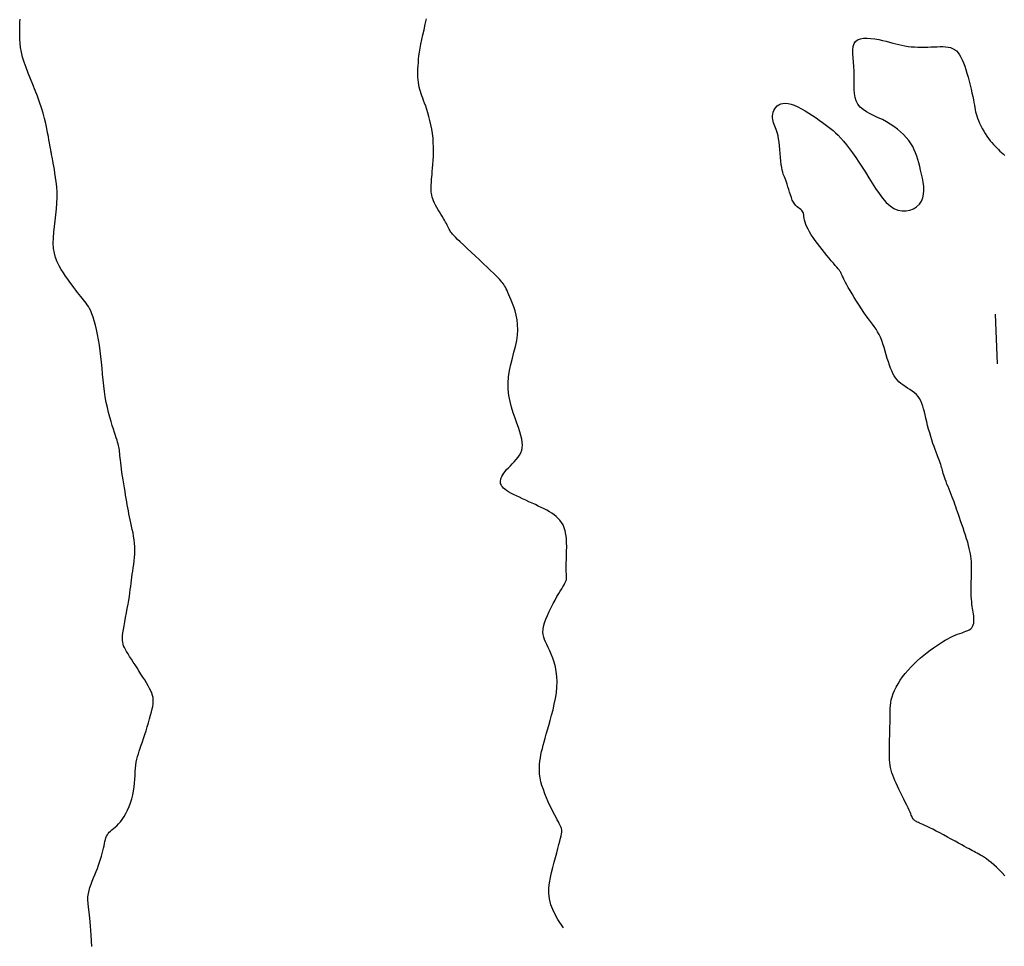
# Model space of a CAD drawing. Header units: millimetres. Extents: x 32690613 to 32693367, y 5343692 to 5344708.
# Tile 33 of 256: x 32692345 to 32692365, y 5343694 to 5343712. Entities that reach past the tile are written whole.
import ezdxf

# ---------------------------------------------------------------- set-up
doc = ezdxf.new("R2010")
doc.units = ezdxf.units.MM
doc.header["$LTSCALE"] = 20
for name, color, linetype in [('02-DGM_HL_494.00', 122, 'Continuous'), ('02-DGM_HL_494.50', 132, 'Continuous'), ('02-DGM_HL_495.00', 142, 'Continuous')]:
    doc.layers.add(name, color=color, linetype=linetype)

msp = doc.modelspace()

# ---------------------------------------------------------------- linework, layer by layer
at = {"layer": '02-DGM_HL_494.00', "elevation": 494, "flags": 128}
for points in [[(32692364.686, 5343695.056), (32692364.627, 5343695.115), (32692364.569, 5343695.172), (32692364.512, 5343695.226), (32692364.458, 5343695.276), (32692364.407, 5343695.321), (32692364.359, 5343695.359), (32692364.314, 5343695.393), (32692364.271, 5343695.422), (32692364.231, 5343695.447), (32692364.194, 5343695.469), (32692364.159, 5343695.489), (32692364.126, 5343695.507), (32692364.095, 5343695.524), (32692364.064, 5343695.541), (32692364.033, 5343695.558), (32692363.999, 5343695.577), (32692363.963, 5343695.597), (32692363.921, 5343695.62), (32692363.873, 5343695.646), (32692363.817, 5343695.677), (32692363.753, 5343695.712), (32692363.682, 5343695.751), (32692363.606, 5343695.792), (32692363.528, 5343695.834), (32692363.449, 5343695.877), (32692363.372, 5343695.918), (32692363.299, 5343695.956), (32692363.231, 5343695.991), (32692363.171, 5343696.021), (32692363.119, 5343696.046), (32692363.073, 5343696.068), (32692363.033, 5343696.086), (32692362.999, 5343696.101), (32692362.969, 5343696.115), (32692362.944, 5343696.126), (32692362.922, 5343696.137), (32692362.903, 5343696.147), (32692362.886, 5343696.157), (32692362.872, 5343696.166), (32692362.86, 5343696.176), (32692362.85, 5343696.185), (32692362.841, 5343696.193), (32692362.834, 5343696.202), (32692362.829, 5343696.211), (32692362.824, 5343696.22), (32692362.819, 5343696.23), (32692362.815, 5343696.242), (32692362.809, 5343696.257), (32692362.801, 5343696.277), (32692362.79, 5343696.302), (32692362.776, 5343696.334), (32692362.758, 5343696.373), (32692362.736, 5343696.42), (32692362.709, 5343696.474), (32692362.68, 5343696.534), (32692362.649, 5343696.598), (32692362.616, 5343696.663), (32692362.584, 5343696.73), (32692362.552, 5343696.795), (32692362.522, 5343696.859), (32692362.494, 5343696.918), (32692362.469, 5343696.974), (32692362.447, 5343697.028), (32692362.427, 5343697.08), (32692362.41, 5343697.13), (32692362.396, 5343697.18), (32692362.384, 5343697.231), (32692362.374, 5343697.282), (32692362.368, 5343697.334), (32692362.363, 5343697.389), (32692362.36, 5343697.445), (32692362.359, 5343697.502), (32692362.359, 5343697.56), (32692362.36, 5343697.62), (32692362.361, 5343697.681), (32692362.363, 5343697.743), (32692362.365, 5343697.806), (32692362.367, 5343697.87), (32692362.369, 5343697.934), (32692362.371, 5343697.998), (32692362.372, 5343698.062), (32692362.373, 5343698.125), (32692362.374, 5343698.188), (32692362.374, 5343698.249), (32692362.374, 5343698.308), (32692362.375, 5343698.366), (32692362.376, 5343698.424), (32692362.38, 5343698.482), (32692362.386, 5343698.54), (32692362.397, 5343698.598), (32692362.413, 5343698.659), (32692362.434, 5343698.721), (32692362.461, 5343698.786), (32692362.495, 5343698.852), (32692362.534, 5343698.92), (32692362.578, 5343698.989), (32692362.627, 5343699.057), (32692362.68, 5343699.125), (32692362.737, 5343699.192), (32692362.796, 5343699.258), (32692362.858, 5343699.321), (32692362.922, 5343699.381), (32692362.987, 5343699.439), (32692363.053, 5343699.494), (32692363.118, 5343699.547), (32692363.183, 5343699.596), (32692363.247, 5343699.643), (32692363.309, 5343699.686), (32692363.369, 5343699.725), (32692363.427, 5343699.762), (32692363.482, 5343699.795), (32692363.535, 5343699.826), (32692363.586, 5343699.853), (32692363.636, 5343699.877), (32692363.684, 5343699.899), (32692363.731, 5343699.918), (32692363.777, 5343699.934), (32692363.821, 5343699.948), (32692363.862, 5343699.962), (32692363.901, 5343699.975), (32692363.936, 5343699.99), (32692363.968, 5343700.006), (32692363.996, 5343700.025), (32692364.018, 5343700.047), (32692364.035, 5343700.073), (32692364.048, 5343700.103), (32692364.056, 5343700.136), (32692364.061, 5343700.172), (32692364.062, 5343700.209), (32692364.061, 5343700.247), (32692364.057, 5343700.285), (32692364.053, 5343700.323), (32692364.047, 5343700.36), (32692364.041, 5343700.398), (32692364.034, 5343700.436), (32692364.028, 5343700.477), (32692364.022, 5343700.521), (32692364.016, 5343700.568), (32692364.012, 5343700.621), (32692364.008, 5343700.68), (32692364.007, 5343700.746), (32692364.006, 5343700.817), (32692364.007, 5343700.892), (32692364.008, 5343700.969), (32692364.009, 5343701.046), (32692364.011, 5343701.122), (32692364.012, 5343701.195), (32692364.012, 5343701.262), (32692364.011, 5343701.324), (32692364.009, 5343701.381), (32692364.005, 5343701.434), (32692363.999, 5343701.485), (32692363.991, 5343701.536), (32692363.981, 5343701.588), (32692363.968, 5343701.643), (32692363.953, 5343701.702), (32692363.935, 5343701.767), (32692363.914, 5343701.836), (32692363.891, 5343701.908), (32692363.867, 5343701.982), (32692363.842, 5343702.055), (32692363.818, 5343702.128), (32692363.794, 5343702.198), (32692363.772, 5343702.264), (32692363.751, 5343702.325), (32692363.731, 5343702.381), (32692363.713, 5343702.433), (32692363.695, 5343702.483), (32692363.678, 5343702.532), (32692363.661, 5343702.579), (32692363.643, 5343702.627), (32692363.624, 5343702.677), (32692363.603, 5343702.728), (32692363.582, 5343702.781), (32692363.561, 5343702.835), (32692363.54, 5343702.888), (32692363.519, 5343702.94), (32692363.5, 5343702.99), (32692363.482, 5343703.037), (32692363.467, 5343703.08), (32692363.454, 5343703.119), (32692363.443, 5343703.154), (32692363.434, 5343703.187), (32692363.426, 5343703.217), (32692363.419, 5343703.246), (32692363.411, 5343703.275), (32692363.402, 5343703.304), (32692363.392, 5343703.335), (32692363.381, 5343703.368), (32692363.367, 5343703.404), (32692363.352, 5343703.442), (32692363.336, 5343703.484), (32692363.318, 5343703.53), (32692363.299, 5343703.58), (32692363.279, 5343703.634), (32692363.258, 5343703.694), (32692363.237, 5343703.758), (32692363.215, 5343703.826), (32692363.193, 5343703.897), (32692363.171, 5343703.971), (32692363.15, 5343704.045), (32692363.13, 5343704.119), (32692363.111, 5343704.191), (32692363.094, 5343704.262), (32692363.078, 5343704.329), (32692363.063, 5343704.393), (32692363.048, 5343704.453), (32692363.032, 5343704.509), (32692363.014, 5343704.563), (32692362.993, 5343704.612), (32692362.967, 5343704.658), (32692362.937, 5343704.7), (32692362.902, 5343704.739), (32692362.862, 5343704.775), (32692362.818, 5343704.808), (32692362.772, 5343704.84), (32692362.725, 5343704.871), (32692362.678, 5343704.901), (32692362.633, 5343704.933), (32692362.591, 5343704.965), (32692362.552, 5343704.999), (32692362.518, 5343705.036), (32692362.486, 5343705.075), (32692362.457, 5343705.118), (32692362.43, 5343705.164), (32692362.406, 5343705.215), (32692362.382, 5343705.27), (32692362.36, 5343705.331), (32692362.339, 5343705.397), (32692362.318, 5343705.467), (32692362.297, 5343705.539), (32692362.275, 5343705.613), (32692362.253, 5343705.687), (32692362.23, 5343705.759), (32692362.206, 5343705.828), (32692362.18, 5343705.893), (32692362.152, 5343705.951), (32692362.122, 5343706.006), (32692362.091, 5343706.057), (32692362.056, 5343706.107), (32692362.02, 5343706.158), (32692361.981, 5343706.21), (32692361.939, 5343706.266), (32692361.895, 5343706.327), (32692361.848, 5343706.395), (32692361.799, 5343706.467), (32692361.749, 5343706.542), (32692361.7, 5343706.619), (32692361.653, 5343706.694), (32692361.609, 5343706.767), (32692361.568, 5343706.835), (32692361.532, 5343706.896), (32692361.502, 5343706.949), (32692361.477, 5343706.995), (32692361.457, 5343707.033), (32692361.441, 5343707.066), (32692361.429, 5343707.093), (32692361.419, 5343707.116), (32692361.411, 5343707.135), (32692361.404, 5343707.152), (32692361.398, 5343707.166), (32692361.392, 5343707.18), (32692361.384, 5343707.194), (32692361.375, 5343707.209), (32692361.363, 5343707.227), (32692361.347, 5343707.248), (32692361.326, 5343707.273), (32692361.301, 5343707.304), (32692361.269, 5343707.341), (32692361.232, 5343707.384), (32692361.191, 5343707.432), (32692361.147, 5343707.484), (32692361.1, 5343707.54), (32692361.052, 5343707.598), (32692361.004, 5343707.657), (32692360.957, 5343707.718), (32692360.911, 5343707.779), (32692360.867, 5343707.839), (32692360.826, 5343707.898), (32692360.789, 5343707.956), (32692360.755, 5343708.013), (32692360.725, 5343708.067), (32692360.699, 5343708.118), (32692360.679, 5343708.166), (32692360.664, 5343708.21), (32692360.654, 5343708.251), (32692360.646, 5343708.288), (32692360.641, 5343708.322), (32692360.636, 5343708.353), (32692360.63, 5343708.381), (32692360.622, 5343708.405), (32692360.611, 5343708.427), (32692360.595, 5343708.446), (32692360.576, 5343708.464), (32692360.554, 5343708.482), (32692360.53, 5343708.5), (32692360.504, 5343708.521), (32692360.478, 5343708.546), (32692360.453, 5343708.576), (32692360.429, 5343708.613), (32692360.407, 5343708.656), (32692360.387, 5343708.706), (32692360.368, 5343708.759), (32692360.351, 5343708.814), (32692360.334, 5343708.87), (32692360.319, 5343708.924), (32692360.305, 5343708.974), (32692360.29, 5343709.018), (32692360.276, 5343709.056), (32692360.263, 5343709.089), (32692360.249, 5343709.119), (32692360.236, 5343709.148), (32692360.224, 5343709.179), (32692360.213, 5343709.215), (32692360.203, 5343709.256), (32692360.193, 5343709.307), (32692360.185, 5343709.368), (32692360.178, 5343709.437), (32692360.171, 5343709.512), (32692360.164, 5343709.591), (32692360.157, 5343709.67), (32692360.15, 5343709.748), (32692360.141, 5343709.821), (32692360.131, 5343709.887), (32692360.119, 5343709.945), (32692360.107, 5343709.995), (32692360.093, 5343710.038), (32692360.079, 5343710.076), (32692360.065, 5343710.11), (32692360.052, 5343710.142), (32692360.04, 5343710.174), (32692360.03, 5343710.206), (32692360.021, 5343710.24), (32692360.015, 5343710.275), (32692360.011, 5343710.312), (32692360.011, 5343710.349), (32692360.015, 5343710.386), (32692360.023, 5343710.422), (32692360.035, 5343710.457), (32692360.052, 5343710.49), (32692360.074, 5343710.521), (32692360.102, 5343710.548), (32692360.135, 5343710.571), (32692360.173, 5343710.589), (32692360.217, 5343710.6), (32692360.266, 5343710.604), (32692360.321, 5343710.6), (32692360.382, 5343710.587), (32692360.447, 5343710.563), (32692360.518, 5343710.532), (32692360.59, 5343710.493), (32692360.665, 5343710.45), (32692360.739, 5343710.403), (32692360.813, 5343710.355), (32692360.884, 5343710.307), (32692360.95, 5343710.261), (32692361.012, 5343710.219), (32692361.07, 5343710.178), (32692361.124, 5343710.138), (32692361.176, 5343710.098), (32692361.226, 5343710.056), (32692361.277, 5343710.01), (32692361.328, 5343709.96), (32692361.381, 5343709.903), (32692361.437, 5343709.839), (32692361.496, 5343709.767), (32692361.556, 5343709.689), (32692361.619, 5343709.605), (32692361.683, 5343709.514), (32692361.748, 5343709.419), (32692361.814, 5343709.318), (32692361.881, 5343709.214), (32692361.948, 5343709.105), (32692362.015, 5343708.996), (32692362.083, 5343708.889), (32692362.153, 5343708.786), (32692362.224, 5343708.692), (32692362.297, 5343708.608), (32692362.373, 5343708.538), (32692362.451, 5343708.485), (32692362.532, 5343708.451), (32692362.614, 5343708.435), (32692362.695, 5343708.435), (32692362.773, 5343708.451), (32692362.844, 5343708.48), (32692362.908, 5343708.521), (32692362.963, 5343708.572), (32692363.004, 5343708.632), (32692363.033, 5343708.699), (32692363.048, 5343708.772), (32692363.053, 5343708.85), (32692363.05, 5343708.931), (32692363.04, 5343709.013), (32692363.025, 5343709.096), (32692363.007, 5343709.178), (32692362.988, 5343709.257), (32692362.97, 5343709.332), (32692362.952, 5343709.405), (32692362.932, 5343709.474), (32692362.912, 5343709.54), (32692362.888, 5343709.605), (32692362.861, 5343709.668), (32692362.829, 5343709.73), (32692362.792, 5343709.791), (32692362.749, 5343709.852), (32692362.7, 5343709.912), (32692362.646, 5343709.971), (32692362.586, 5343710.028), (32692362.521, 5343710.083), (32692362.452, 5343710.136), (32692362.378, 5343710.185), (32692362.3, 5343710.231), (32692362.218, 5343710.273), (32692362.135, 5343710.312), (32692362.053, 5343710.351), (32692361.973, 5343710.39), (32692361.899, 5343710.431), (32692361.832, 5343710.476), (32692361.774, 5343710.526), (32692361.727, 5343710.584), (32692361.694, 5343710.649), (32692361.672, 5343710.721), (32692361.659, 5343710.799), (32692361.653, 5343710.883), (32692361.651, 5343710.971), (32692361.652, 5343711.061), (32692361.653, 5343711.154), (32692361.651, 5343711.248), (32692361.646, 5343711.341), (32692361.638, 5343711.433), (32692361.63, 5343711.52), (32692361.625, 5343711.603), (32692361.625, 5343711.679), (32692361.632, 5343711.747), (32692361.649, 5343711.804), (32692361.678, 5343711.849), (32692361.721, 5343711.882), (32692361.776, 5343711.902), (32692361.84, 5343711.913), (32692361.912, 5343711.914), (32692361.989, 5343711.909), (32692362.068, 5343711.898), (32692362.147, 5343711.884), (32692362.224, 5343711.867), (32692362.296, 5343711.85), (32692362.364, 5343711.832), (32692362.429, 5343711.815), (32692362.491, 5343711.798), (32692362.552, 5343711.783), (32692362.612, 5343711.769), (32692362.673, 5343711.757), (32692362.735, 5343711.748), (32692362.799, 5343711.741), (32692362.864, 5343711.736), (32692362.931, 5343711.734), (32692362.998, 5343711.733), (32692363.064, 5343711.733), (32692363.131, 5343711.735), (32692363.196, 5343711.737), (32692363.259, 5343711.74), (32692363.321, 5343711.742), (32692363.38, 5343711.743), (32692363.436, 5343711.743), (32692363.489, 5343711.74), (32692363.54, 5343711.733), (32692363.587, 5343711.722), (32692363.631, 5343711.706), (32692363.671, 5343711.684), (32692363.708, 5343711.655), (32692363.742, 5343711.62), (32692363.772, 5343711.578), (32692363.8, 5343711.531), (32692363.826, 5343711.477), (32692363.851, 5343711.417), (32692363.875, 5343711.352), (32692363.898, 5343711.282), (32692363.921, 5343711.207), (32692363.943, 5343711.128), (32692363.965, 5343711.048), (32692363.985, 5343710.967), (32692364.004, 5343710.888), (32692364.022, 5343710.812), (32692364.037, 5343710.74), (32692364.05, 5343710.674), (32692364.061, 5343710.616), (32692364.07, 5343710.564), (32692364.078, 5343710.516), (32692364.085, 5343710.472), (32692364.094, 5343710.43), (32692364.104, 5343710.389), (32692364.116, 5343710.347), (32692364.132, 5343710.302), (32692364.151, 5343710.254), (32692364.174, 5343710.204), (32692364.2, 5343710.151), (32692364.228, 5343710.098), (32692364.259, 5343710.044), (32692364.29, 5343709.992), (32692364.323, 5343709.941), (32692364.356, 5343709.894), (32692364.389, 5343709.85), (32692364.422, 5343709.81), (32692364.455, 5343709.773), (32692364.487, 5343709.738), (32692364.52, 5343709.705), (32692364.552, 5343709.673), (32692364.585, 5343709.642), (32692364.617, 5343709.612), (32692364.65, 5343709.582), (32692364.683, 5343709.552)], [(32692364.533, 5343705.356), (32692364.494, 5343706.355)]]:
    msp.add_lwpolyline(points, dxfattribs=at)
at = {"layer": '02-DGM_HL_494.50', "elevation": 494.5, "flags": 128}
msp.add_lwpolyline([(32692355.803, 5343694.006), (32692355.688, 5343694.178), (32692355.605, 5343694.331), (32692355.55, 5343694.468), (32692355.518, 5343694.592), (32692355.505, 5343694.706), (32692355.508, 5343694.813), (32692355.521, 5343694.916), (32692355.541, 5343695.018), (32692355.564, 5343695.121), (32692355.589, 5343695.224), (32692355.615, 5343695.327), (32692355.641, 5343695.426), (32692355.666, 5343695.52), (32692355.69, 5343695.607), (32692355.712, 5343695.686), (32692355.73, 5343695.755), (32692355.745, 5343695.812), (32692355.756, 5343695.86), (32692355.764, 5343695.899), (32692355.768, 5343695.931), (32692355.769, 5343695.958), (32692355.767, 5343695.982), (32692355.762, 5343696.004), (32692355.754, 5343696.027), (32692355.744, 5343696.051), (32692355.732, 5343696.078), (32692355.717, 5343696.108), (32692355.699, 5343696.142), (32692355.678, 5343696.181), (32692355.655, 5343696.225), (32692355.628, 5343696.276), (32692355.598, 5343696.333), (32692355.566, 5343696.398), (32692355.531, 5343696.47), (32692355.496, 5343696.546), (32692355.461, 5343696.625), (32692355.428, 5343696.707), (32692355.397, 5343696.789), (32692355.37, 5343696.87), (32692355.349, 5343696.949), (32692355.333, 5343697.025), (32692355.323, 5343697.097), (32692355.318, 5343697.167), (32692355.318, 5343697.235), (32692355.321, 5343697.3), (32692355.328, 5343697.365), (32692355.338, 5343697.428), (32692355.349, 5343697.491), (32692355.363, 5343697.554), (32692355.377, 5343697.619), (32692355.394, 5343697.685), (32692355.412, 5343697.754), (32692355.432, 5343697.828), (32692355.454, 5343697.906), (32692355.479, 5343697.99), (32692355.505, 5343698.081), (32692355.533, 5343698.18), (32692355.563, 5343698.285), (32692355.592, 5343698.394), (32692355.618, 5343698.507), (32692355.641, 5343698.622), (32692355.66, 5343698.736), (32692355.671, 5343698.85), (32692355.675, 5343698.96), (32692355.671, 5343699.065), (32692355.658, 5343699.166), (32692355.639, 5343699.262), (32692355.614, 5343699.352), (32692355.587, 5343699.436), (32692355.557, 5343699.514), (32692355.526, 5343699.585), (32692355.496, 5343699.65), (32692355.468, 5343699.708), (32692355.443, 5343699.761), (32692355.422, 5343699.811), (32692355.405, 5343699.859), (32692355.394, 5343699.908), (32692355.389, 5343699.959), (32692355.391, 5343700.014), (32692355.401, 5343700.075), (32692355.42, 5343700.143), (32692355.446, 5343700.217), (32692355.478, 5343700.295), (32692355.514, 5343700.374), (32692355.553, 5343700.454), (32692355.593, 5343700.532), (32692355.633, 5343700.605), (32692355.671, 5343700.673), (32692355.707, 5343700.733), (32692355.738, 5343700.786), (32692355.767, 5343700.833), (32692355.792, 5343700.873), (32692355.813, 5343700.909), (32692355.83, 5343700.941), (32692355.844, 5343700.97), (32692355.854, 5343700.996), (32692355.86, 5343701.02), (32692355.863, 5343701.044), (32692355.864, 5343701.07), (32692355.863, 5343701.098), (32692355.86, 5343701.131), (32692355.858, 5343701.171), (32692355.857, 5343701.219), (32692355.856, 5343701.276), (32692355.858, 5343701.344), (32692355.861, 5343701.42), (32692355.864, 5343701.503), (32692355.866, 5343701.59), (32692355.867, 5343701.678), (32692355.866, 5343701.765), (32692355.86, 5343701.849), (32692355.851, 5343701.927), (32692355.837, 5343701.997), (32692355.817, 5343702.059), (32692355.793, 5343702.115), (32692355.765, 5343702.164), (32692355.732, 5343702.209), (32692355.696, 5343702.249), (32692355.656, 5343702.286), (32692355.613, 5343702.32), (32692355.567, 5343702.352), (32692355.518, 5343702.383), (32692355.466, 5343702.412), (32692355.412, 5343702.441), (32692355.355, 5343702.469), (32692355.296, 5343702.497), (32692355.236, 5343702.525), (32692355.173, 5343702.553), (32692355.108, 5343702.582), (32692355.043, 5343702.612), (32692354.979, 5343702.642), (32692354.915, 5343702.672), (32692354.855, 5343702.701), (32692354.797, 5343702.73), (32692354.745, 5343702.758), (32692354.698, 5343702.785), (32692354.658, 5343702.81), (32692354.624, 5343702.834), (32692354.596, 5343702.858), (32692354.574, 5343702.881), (32692354.557, 5343702.904), (32692354.546, 5343702.928), (32692354.538, 5343702.952), (32692354.535, 5343702.978), (32692354.536, 5343703.004), (32692354.541, 5343703.032), (32692354.55, 5343703.062), (32692354.563, 5343703.093), (32692354.581, 5343703.125), (32692354.602, 5343703.159), (32692354.629, 5343703.194), (32692354.659, 5343703.231), (32692354.695, 5343703.268), (32692354.733, 5343703.307), (32692354.773, 5343703.348), (32692354.813, 5343703.389), (32692354.852, 5343703.432), (32692354.888, 5343703.477), (32692354.919, 5343703.522), (32692354.944, 5343703.569), (32692354.962, 5343703.618), (32692354.972, 5343703.669), (32692354.976, 5343703.723), (32692354.973, 5343703.781), (32692354.963, 5343703.844), (32692354.947, 5343703.914), (32692354.925, 5343703.99), (32692354.898, 5343704.074), (32692354.865, 5343704.166), (32692354.829, 5343704.266), (32692354.793, 5343704.373), (32692354.759, 5343704.485), (32692354.729, 5343704.602), (32692354.705, 5343704.723), (32692354.69, 5343704.846), (32692354.687, 5343704.971), (32692354.696, 5343705.096), (32692354.716, 5343705.222), (32692354.743, 5343705.346), (32692354.774, 5343705.47), (32692354.806, 5343705.591), (32692354.837, 5343705.71), (32692354.862, 5343705.826), (32692354.878, 5343705.938), (32692354.884, 5343706.045), (32692354.88, 5343706.148), (32692354.868, 5343706.246), (32692354.85, 5343706.338), (32692354.827, 5343706.424), (32692354.802, 5343706.503), (32692354.775, 5343706.576), (32692354.75, 5343706.641), (32692354.726, 5343706.699), (32692354.705, 5343706.75), (32692354.685, 5343706.795), (32692354.667, 5343706.835), (32692354.65, 5343706.87), (32692354.633, 5343706.901), (32692354.617, 5343706.929), (32692354.6, 5343706.955), (32692354.583, 5343706.98), (32692354.564, 5343707.005), (32692354.542, 5343707.032), (32692354.515, 5343707.061), (32692354.483, 5343707.095), (32692354.443, 5343707.135), (32692354.395, 5343707.182), (32692354.337, 5343707.237), (32692354.269, 5343707.302), (32692354.192, 5343707.374), (32692354.11, 5343707.45), (32692354.025, 5343707.529), (32692353.942, 5343707.608), (32692353.862, 5343707.683), (32692353.788, 5343707.752), (32692353.724, 5343707.813), (32692353.671, 5343707.864), (32692353.629, 5343707.906), (32692353.597, 5343707.94), (32692353.572, 5343707.967), (32692353.553, 5343707.991), (32692353.538, 5343708.011), (32692353.525, 5343708.03), (32692353.514, 5343708.05), (32692353.503, 5343708.071), (32692353.49, 5343708.095), (32692353.477, 5343708.121), (32692353.462, 5343708.149), (32692353.446, 5343708.18), (32692353.428, 5343708.213), (32692353.408, 5343708.248), (32692353.385, 5343708.287), (32692353.361, 5343708.328), (32692353.335, 5343708.371), (32692353.308, 5343708.415), (32692353.281, 5343708.461), (32692353.254, 5343708.506), (32692353.23, 5343708.552), (32692353.207, 5343708.595), (32692353.188, 5343708.638), (32692353.173, 5343708.677), (32692353.161, 5343708.715), (32692353.153, 5343708.751), (32692353.147, 5343708.785), (32692353.143, 5343708.817), (32692353.141, 5343708.849), (32692353.14, 5343708.879), (32692353.141, 5343708.909), (32692353.141, 5343708.939), (32692353.143, 5343708.969), (32692353.145, 5343709.001), (32692353.147, 5343709.036), (32692353.15, 5343709.075), (32692353.154, 5343709.12), (32692353.158, 5343709.171), (32692353.163, 5343709.23), (32692353.168, 5343709.297), (32692353.174, 5343709.371), (32692353.18, 5343709.451), (32692353.184, 5343709.537), (32692353.186, 5343709.626), (32692353.186, 5343709.718), (32692353.183, 5343709.81), (32692353.177, 5343709.903), (32692353.166, 5343709.994), (32692353.152, 5343710.084), (32692353.135, 5343710.17), (32692353.116, 5343710.254), (32692353.095, 5343710.334), (32692353.074, 5343710.409), (32692353.052, 5343710.479), (32692353.03, 5343710.544), (32692353.009, 5343710.603), (32692352.989, 5343710.656), (32692352.971, 5343710.706), (32692352.953, 5343710.752), (32692352.937, 5343710.796), (32692352.923, 5343710.84), (32692352.911, 5343710.883), (32692352.9, 5343710.927), (32692352.891, 5343710.974), (32692352.884, 5343711.022), (32692352.879, 5343711.072), (32692352.875, 5343711.125), (32692352.874, 5343711.18), (32692352.873, 5343711.237), (32692352.875, 5343711.296), (32692352.878, 5343711.358), (32692352.882, 5343711.422), (32692352.888, 5343711.488), (32692352.895, 5343711.559), (32692352.905, 5343711.633), (32692352.918, 5343711.712), (32692352.933, 5343711.795), (32692352.951, 5343711.885), (32692352.972, 5343711.981), (32692352.997, 5343712.083), (32692353.022, 5343712.192), (32692353.047, 5343712.305)], dxfattribs=at)
at = {"layer": '02-DGM_HL_495.00', "elevation": 495, "flags": 128}
msp.add_lwpolyline([(32692346.31, 5343693.635), (32692346.299, 5343693.863), (32692346.286, 5343694.049), (32692346.272, 5343694.2), (32692346.258, 5343694.321), (32692346.246, 5343694.42), (32692346.238, 5343694.5), (32692346.233, 5343694.57), (32692346.234, 5343694.633), (32692346.242, 5343694.696), (32692346.256, 5343694.759), (32692346.274, 5343694.822), (32692346.296, 5343694.886), (32692346.321, 5343694.949), (32692346.347, 5343695.013), (32692346.374, 5343695.076), (32692346.4, 5343695.14), (32692346.424, 5343695.203), (32692346.447, 5343695.266), (32692346.468, 5343695.328), (32692346.487, 5343695.389), (32692346.505, 5343695.448), (32692346.521, 5343695.505), (32692346.535, 5343695.559), (32692346.547, 5343695.61), (32692346.558, 5343695.658), (32692346.567, 5343695.703), (32692346.577, 5343695.744), (32692346.586, 5343695.783), (32692346.597, 5343695.818), (32692346.61, 5343695.85), (32692346.625, 5343695.88), (32692346.643, 5343695.907), (32692346.664, 5343695.932), (32692346.689, 5343695.955), (32692346.717, 5343695.979), (32692346.748, 5343696.004), (32692346.781, 5343696.031), (32692346.815, 5343696.062), (32692346.851, 5343696.098), (32692346.888, 5343696.141), (32692346.925, 5343696.191), (32692346.961, 5343696.247), (32692346.997, 5343696.31), (32692347.031, 5343696.377), (32692347.063, 5343696.449), (32692347.092, 5343696.524), (32692347.116, 5343696.602), (32692347.137, 5343696.681), (32692347.152, 5343696.761), (32692347.163, 5343696.842), (32692347.171, 5343696.921), (32692347.176, 5343697), (32692347.181, 5343697.076), (32692347.185, 5343697.149), (32692347.19, 5343697.219), (32692347.196, 5343697.284), (32692347.206, 5343697.344), (32692347.218, 5343697.401), (32692347.232, 5343697.456), (32692347.248, 5343697.51), (32692347.267, 5343697.565), (32692347.287, 5343697.622), (32692347.308, 5343697.682), (32692347.331, 5343697.748), (32692347.355, 5343697.82), (32692347.379, 5343697.896), (32692347.404, 5343697.975), (32692347.428, 5343698.056), (32692347.451, 5343698.135), (32692347.473, 5343698.213), (32692347.493, 5343698.286), (32692347.511, 5343698.353), (32692347.525, 5343698.412), (32692347.537, 5343698.465), (32692347.545, 5343698.513), (32692347.549, 5343698.557), (32692347.549, 5343698.6), (32692347.545, 5343698.641), (32692347.536, 5343698.684), (32692347.521, 5343698.728), (32692347.501, 5343698.776), (32692347.476, 5343698.827), (32692347.446, 5343698.881), (32692347.414, 5343698.938), (32692347.378, 5343698.996), (32692347.34, 5343699.055), (32692347.301, 5343699.116), (32692347.261, 5343699.177), (32692347.222, 5343699.238), (32692347.182, 5343699.298), (32692347.144, 5343699.357), (32692347.108, 5343699.414), (32692347.073, 5343699.469), (32692347.042, 5343699.52), (32692347.013, 5343699.568), (32692346.989, 5343699.611), (32692346.968, 5343699.65), (32692346.952, 5343699.685), (32692346.941, 5343699.719), (32692346.933, 5343699.755), (32692346.929, 5343699.793), (32692346.928, 5343699.835), (32692346.932, 5343699.885), (32692346.938, 5343699.943), (32692346.948, 5343700.01), (32692346.961, 5343700.087), (32692346.976, 5343700.169), (32692346.992, 5343700.256), (32692347.008, 5343700.345), (32692347.025, 5343700.433), (32692347.041, 5343700.52), (32692347.055, 5343700.602), (32692347.067, 5343700.679), (32692347.078, 5343700.75), (32692347.087, 5343700.817), (32692347.095, 5343700.88), (32692347.103, 5343700.942), (32692347.11, 5343701.003), (32692347.118, 5343701.063), (32692347.126, 5343701.125), (32692347.135, 5343701.189), (32692347.145, 5343701.255), (32692347.155, 5343701.323), (32692347.163, 5343701.392), (32692347.17, 5343701.462), (32692347.176, 5343701.533), (32692347.178, 5343701.604), (32692347.177, 5343701.675), (32692347.172, 5343701.747), (32692347.164, 5343701.817), (32692347.154, 5343701.888), (32692347.141, 5343701.957), (32692347.127, 5343702.025), (32692347.112, 5343702.092), (32692347.098, 5343702.157), (32692347.083, 5343702.22), (32692347.07, 5343702.281), (32692347.058, 5343702.341), (32692347.047, 5343702.4), (32692347.036, 5343702.459), (32692347.025, 5343702.52), (32692347.014, 5343702.582), (32692347.004, 5343702.648), (32692346.992, 5343702.717), (32692346.98, 5343702.79), (32692346.968, 5343702.866), (32692346.955, 5343702.943), (32692346.943, 5343703.021), (32692346.931, 5343703.098), (32692346.919, 5343703.173), (32692346.909, 5343703.243), (32692346.9, 5343703.309), (32692346.893, 5343703.368), (32692346.887, 5343703.421), (32692346.882, 5343703.469), (32692346.878, 5343703.512), (32692346.874, 5343703.552), (32692346.87, 5343703.588), (32692346.866, 5343703.622), (32692346.862, 5343703.654), (32692346.856, 5343703.685), (32692346.849, 5343703.717), (32692346.841, 5343703.749), (32692346.831, 5343703.785), (32692346.819, 5343703.824), (32692346.805, 5343703.868), (32692346.788, 5343703.918), (32692346.77, 5343703.976), (32692346.748, 5343704.042), (32692346.724, 5343704.116), (32692346.699, 5343704.197), (32692346.674, 5343704.285), (32692346.649, 5343704.379), (32692346.625, 5343704.479), (32692346.602, 5343704.583), (32692346.583, 5343704.692), (32692346.566, 5343704.804), (32692346.552, 5343704.919), (32692346.54, 5343705.036), (32692346.529, 5343705.154), (32692346.518, 5343705.273), (32692346.507, 5343705.391), (32692346.495, 5343705.508), (32692346.481, 5343705.623), (32692346.465, 5343705.736), (32692346.447, 5343705.845), (32692346.427, 5343705.949), (32692346.406, 5343706.048), (32692346.383, 5343706.14), (32692346.36, 5343706.225), (32692346.337, 5343706.301), (32692346.313, 5343706.367), (32692346.29, 5343706.424), (32692346.267, 5343706.472), (32692346.244, 5343706.513), (32692346.221, 5343706.549), (32692346.197, 5343706.582), (32692346.172, 5343706.613), (32692346.145, 5343706.644), (32692346.118, 5343706.677), (32692346.089, 5343706.713), (32692346.057, 5343706.752), (32692346.025, 5343706.796), (32692345.99, 5343706.842), (32692345.953, 5343706.892), (32692345.914, 5343706.945), (32692345.873, 5343707.001), (32692345.83, 5343707.06), (32692345.785, 5343707.123), (32692345.74, 5343707.189), (32692345.695, 5343707.258), (32692345.653, 5343707.333), (32692345.615, 5343707.412), (32692345.583, 5343707.496), (32692345.558, 5343707.586), (32692345.542, 5343707.683), (32692345.536, 5343707.786), (32692345.538, 5343707.894), (32692345.547, 5343708.006), (32692345.56, 5343708.122), (32692345.575, 5343708.24), (32692345.589, 5343708.358), (32692345.602, 5343708.476), (32692345.611, 5343708.592), (32692345.614, 5343708.705), (32692345.612, 5343708.815), (32692345.605, 5343708.919), (32692345.596, 5343709.019), (32692345.584, 5343709.111), (32692345.571, 5343709.196), (32692345.558, 5343709.273), (32692345.546, 5343709.34), (32692345.535, 5343709.397), (32692345.527, 5343709.445), (32692345.519, 5343709.485), (32692345.513, 5343709.518), (32692345.508, 5343709.546), (32692345.504, 5343709.57), (32692345.5, 5343709.59), (32692345.497, 5343709.609), (32692345.493, 5343709.627), (32692345.49, 5343709.646), (32692345.486, 5343709.667), (32692345.481, 5343709.693), (32692345.476, 5343709.723), (32692345.469, 5343709.761), (32692345.46, 5343709.808), (32692345.45, 5343709.864), (32692345.438, 5343709.932), (32692345.423, 5343710.01), (32692345.405, 5343710.097), (32692345.384, 5343710.193), (32692345.359, 5343710.295), (32692345.33, 5343710.402), (32692345.297, 5343710.514), (32692345.26, 5343710.628), (32692345.217, 5343710.745), (32692345.171, 5343710.862), (32692345.124, 5343710.979), (32692345.076, 5343711.095), (32692345.03, 5343711.21), (32692344.988, 5343711.321), (32692344.95, 5343711.429), (32692344.919, 5343711.532), (32692344.895, 5343711.63), (32692344.879, 5343711.723), (32692344.868, 5343711.81), (32692344.863, 5343711.892), (32692344.861, 5343711.97), (32692344.861, 5343712.043), (32692344.863, 5343712.112), (32692344.866, 5343712.176), (32692344.867, 5343712.237), (32692344.868, 5343712.295)], dxfattribs=at)

doc.saveas('drawing.dxf')
